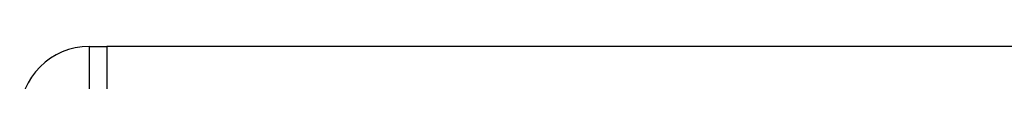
# Model space of a CAD drawing. Header units: millimetres. Extents: x 0 to 420, y 0 to 297.
# Tile 98 of 115: x 292.3368 to 293.7481, y 205.8205 to 205.8711. Entities that reach past the tile are written whole.
import ezdxf

# ---------------------------------------------------------------- set-up
doc = ezdxf.new("R2010")
doc.units = ezdxf.units.MM

msp = doc.modelspace()

# ---------------------------------------------------------------- linework, layer by layer
at = {"color": 7, "linetype": 'Continuous', "lineweight": 25}
for p, q in [((292.43658, 205.87108), (292.43658, 205.74637)), ((292.43658, 205.87108), (292.46152, 205.87108)), ((297.67416, 205.87108), (292.46152, 205.87108)), ((292.46152, 205.87108), (292.46152, 205.74637)), ((292.46152, 205.87108), (292.46152, 205.74637))]:
    msp.add_line(p, q, dxfattribs=at)
msp.add_arc((292.43658, 205.77131), 0.09976, 90, 180, dxfattribs=at)

doc.saveas('drawing.dxf')
